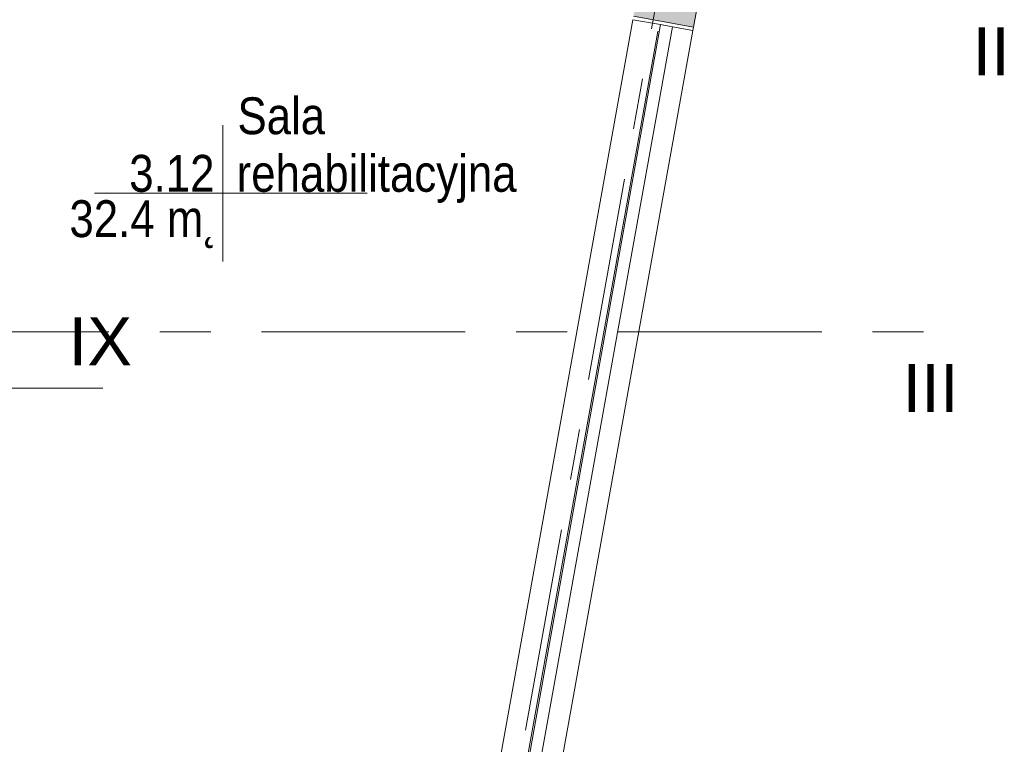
# Model space of a CAD drawing. Header units: centimetres. Extents: x -2424 to 2319, y 5 to 3760.
# Tile 112 of 117: x 1291 to 1904, y 2586 to 3038. Entities that reach past the tile are written whole.
import ezdxf

# ---------------------------------------------------------------- set-up
doc = ezdxf.new("R2010")
doc.units = ezdxf.units.CM
doc.linetypes.add('Oś', pattern=[222.25, 127, -31.75, 31.75, -31.75])
for name, color, linetype, lineweight in [('A-AREA-IDEN', 2, 'Continuous', 13), ('A-GLAZ', 151, 'Continuous', 13), ('A-WALL', 113, 'Continuous', 13), ('S-GRID', 1, 'Continuous', 13), ('S-GRID-IDEN', 1, 'Continuous', 13)]:
    doc.layers.add(name, color=color, linetype=linetype, lineweight=lineweight)
doc.layers.add('A-WALL-PATT', color=111, linetype='Continuous', lineweight=13, plot=False)
doc.styles.add('Arial_5', font='arial.ttf', dxfattribs={"height": 30})
doc.styles.add('Arial_6', font='arial.ttf', dxfattribs={"width": 0.85, "height": 23})

msp = doc.modelspace()

# ---------------------------------------------------------------- linework, layer by layer
at = {"layer": 'A-AREA-IDEN', "color": 251, "lineweight": 9}
for p, q in [((1417.13, 2972.34), (1417.13, 2929.84)), ((1426.89, 2929.84), (1337.13, 2929.84)), ((1337.13, 2929.84), (1507.13, 2929.84)), ((1417.13, 2929.84), (1417.13, 2887.34))]:
    msp.add_line(p, q, dxfattribs=at)
at = {"layer": 'A-GLAZ', "color": 251, "lineweight": 9}
for p, q in [((1572.62, 2380.42), (1690.1, 3034.96)), ((1580, 2379.1), (1697.48, 3033.64)), ((1697.48, 3033.64), (1580, 2379.1)), ((1690.1, 3034.96), (1697.48, 3033.64)), ((1572.43, 2385.03), (1688.32, 3030.71)), ((1688.32, 3030.71), (1689.3, 3030.53))]:
    msp.add_line(p, q, dxfattribs=at)
at = {"layer": 'A-WALL', "color": 251, "lineweight": 9}
for p, q in [((1804.33, 3555.33), (1710.65, 3033.44)), ((1673.25, 3040.16), (1710.65, 3033.44)), ((1555.39, 2383.52), (1672.87, 3038.06)), ((1672.87, 3038.06), (1690.1, 3034.96)), ((1697.48, 3033.64), (1710.28, 3031.34)), ((1710.65, 3033.44), (1710.28, 3031.34)), ((1710.28, 3031.34), (1592.8, 2376.8))]:
    msp.add_line(p, q, dxfattribs=at)
at = {"layer": 'A-WALL-PATT', "color": 251, "linetype": 'Continuous', "lineweight": 9, "extrusion": (0, 0, -1)}
for points in [[(-1697.48, 3035.84), (-1757.46, 3509.33), (-1673.25, 3040.16)], [(-1757.46, 3509.33), (-1697.48, 3035.84), (-1710.65, 3033.74)], [(-1757.46, 3509.33), (-1710.65, 3033.74), (-1710.71, 3033.73)], [(-1757.46, 3509.33), (-1710.71, 3033.73), (-1796.07, 3509.33)], [(-1710.71, 3033.73), (-1697.48, 3035.81), (-1710.65, 3033.44)]]:
    msp.add_solid(points, dxfattribs=at)
at = {"layer": 'S-GRID', "color": 251, "linetype": 'Oś', "lineweight": 9}
for p, q in [((1785.44, 3594.96), (1556.23, 2317.96)), ((-1225.62, 2843.33), (1859.41, 2843.33)), ((1342.46, 2808.33), (-1368.76, 2808.33))]:
    msp.add_line(p, q, dxfattribs=at)

# ---------------------------------------------------------------- texts
at = {"layer": 'A-AREA-IDEN', "color": 251, "lineweight": 9, "style": 'Arial_6', "width": 0.85}
for s, p in [('Sala', (1426.31, 2966.63)), ('3.12', (1358.82, 2930.73)), ('rehabilitacyjna', (1425.78, 2930.73)), ('32.4 m˛', (1321.54, 2902.45))]:
    msp.add_text(s, height=23, dxfattribs=at).set_placement(p)
at = {"layer": 'S-GRID-IDEN', "color": 251, "lineweight": 9, "style": 'Arial_5'}
for s, p in [('II', (1884.57, 3003.38)), ('IX', (1320.99, 2822.39)), ('III', (1841.06, 2793.38))]:
    msp.add_text(s, height=30, dxfattribs=at).set_placement(p)

doc.saveas('drawing.dxf')
